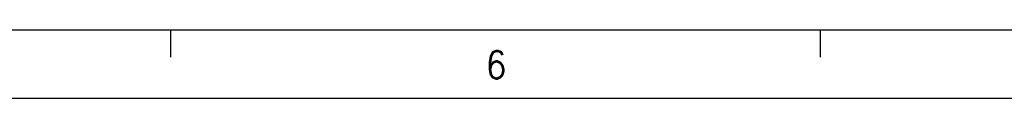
# Model space of a CAD drawing. Header units: millimetres. Extents: x -500 to 879, y -326 to 328.
# Tile 4 of 19: x -207 to -135, y -92 to -87. Entities that reach past the tile are written whole.
import ezdxf

# ---------------------------------------------------------------- set-up
doc = ezdxf.new("R2010")
doc.units = ezdxf.units.MM
doc.layers.add('1', color=7, linetype='Continuous')
doc.styles.add('CONVERTER_11', font='txt.shx', dxfattribs={"width": 0.9})

# ---------------------------------------------------------------- blocks, each defined once
blk = doc.blocks.new('_A2', base_point=(89.413, -87.216))
at = {"layer": '1', "color": 7, "linetype": 'Continuous'}
blk.add_line((-479.587, -87.216), (89.413, -87.216), dxfattribs=at)
at = {"layer": '1', "color": 2, "linetype": 'Continuous'}
for p, q in [((-196.187, -89.216), (-196.187, -87.216)), ((-148.77, -89.216), (-148.77, -87.216)), ((-499.587, -92.216), (94.413, -92.216))]:
    blk.add_line(p, q, dxfattribs=at)
at = {"layer": '1', "color": 2, "insert": (-173.228, -89.781), "char_height": 2, "attachment_point": 4, "line_spacing_factor": 1.20048, "style": 'CONVERTER_11'}
blk.add_mtext('6', dxfattribs=at)

msp = doc.modelspace()

# ---------------------------------------------------------------- block references
msp.add_blockref('_A2', (89.413, -87.216))

doc.saveas('drawing.dxf')
